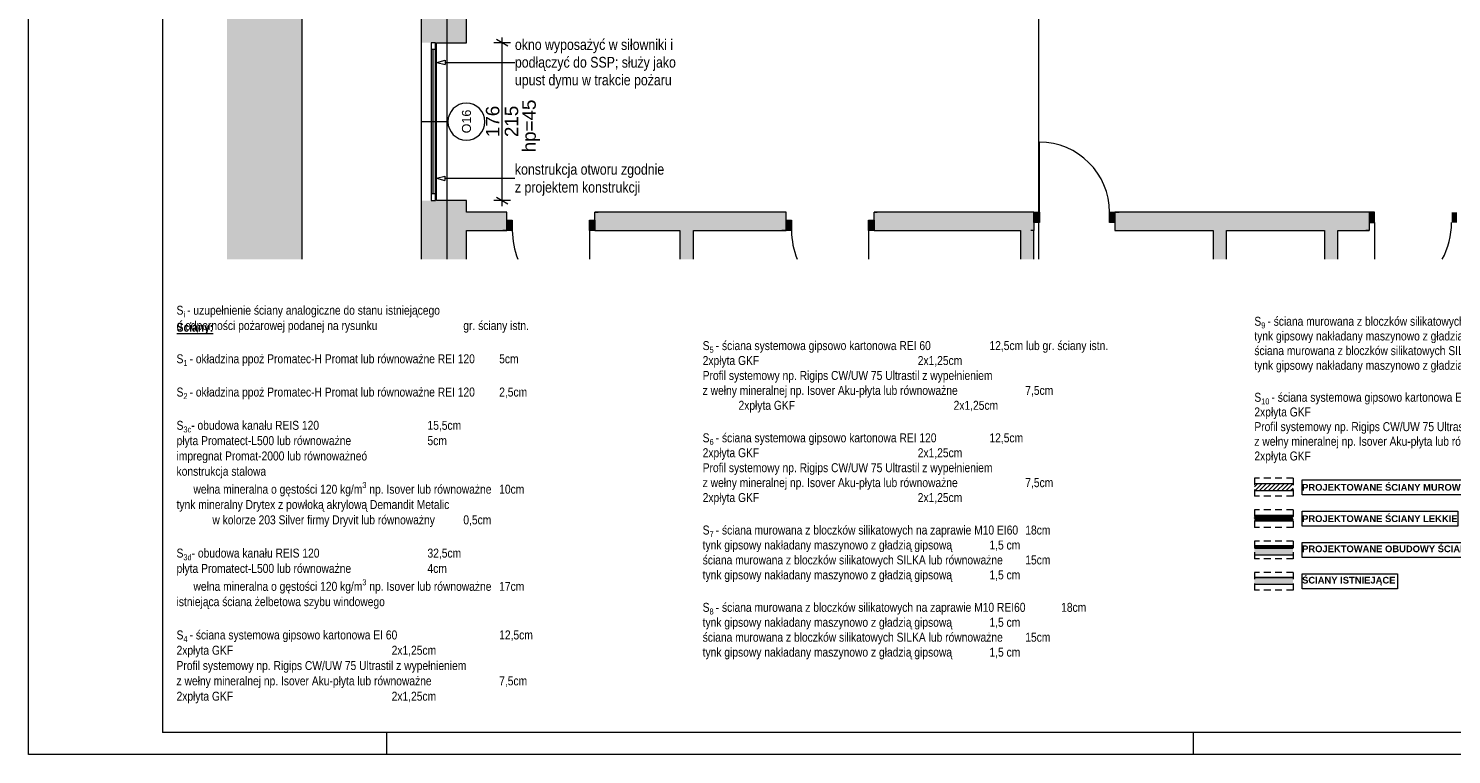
# Paper-space layout 'A-34 RZUT - PIĘTRO 4' of a CAD drawing. Header units: millimetres. Extents: x 0 to 800, y 0 to 550.
# Tile 1 of 15: x 0 to 318, y 0 to 162. Entities that reach past the tile are written whole.
import ezdxf
from ezdxf.xclip import XClip

# ---------------------------------------------------------------- set-up
doc = ezdxf.new("R2010")
doc.units = ezdxf.units.MM
doc.header["$MEASUREMENT"] = 0
doc.header["$XCLIPFRAME"] = 0
for name, pattern in [('DASHDOTX2', [1000, 500, -250, 0, -250]), ('Przer. długie kreski', [2.5, 1.5, -1]), ('PRZERYWANA_DU_A', [550, 350, -200])]:
    doc.linetypes.add(name, pattern=pattern)
for name, color, linetype, lineweight in [('0_Nr_pióra__1', 7, 'Continuous', 20), ('0_Nr_pióra__2', 8, 'Continuous', 13), ('A_Arkusz_Nr_pióra__1', 7, 'Continuous', 20), ('A_wymiary_Nr_pióra__1', 7, 'Continuous', 20), ('A_wymiary_Nr_pióra__2', 8, 'Continuous', 13), ('A_ściany proj_Nr_pióra__1', 7, 'Continuous', 20), ('A_ściany_Nr_pióra__1', 7, 'Continuous', 20), ('A_ściany_Nr_pióra__3', 252, 'Continuous', 13), ('AR ZAMUROWANIA_Nr_pióra__1', 7, 'Continuous', 20), ('AR ŚCIANY PROJEKTOWANE_Nr_pióra__1', 7, 'Continuous', 20), ('AR ŚCIANY PROJEKTOWANE_Nr_pióra__2', 8, 'Continuous', 13), ('Drzwi Archicad_Nr_pióra__1', 7, 'Continuous', 20), ('Okna Archicada_Nr_pióra__3', 252, 'Continuous', 13), ('Znaczniki okien Archicada_Nr_pióra__3', 252, 'Continuous', 13)]:
    doc.layers.add(name, color=color, linetype=linetype, lineweight=lineweight)
for name, color, linetype, lineweight, true_color in [('A_Arkusz_Nr_pióra__237', 7, 'Continuous', 5, 0x343434), ('A_opis_Nr_pióra__255', 7, 'Continuous', 15, 0x242424), ('A_opis_Nr_pióra__8', 7, 'Continuous', 13, 0x4c4c4c), ('A_osie_Nr_pióra__16', 7, 'Continuous', 5, 0x0f0f0f), ('A_ściany proj_Nr_pióra__10', 7, 'Continuous', 13, 0x4b4b4b)]:
    doc.layers.add(name, color=color, linetype=linetype, lineweight=lineweight, true_color=true_color)
for name, color, linetype in [('A_podrys', 7, 'Continuous'), ('A_ściany', 7, 'Continuous'), ('Drzwi Archicad', 7, 'Continuous')]:
    doc.layers.add(name, color=color, linetype=linetype)
doc.styles.add('STYL_AUTOMATYCZNY_1', font='arial.ttf')
doc.styles.add('STYL_AUTOMATYCZNY_2', font='ARIALN.TTF')
doc.styles.add('STYL_AUTOMATYCZNY_3', font='arial.ttf')
doc.styles.add('STYL_AUTOMATYCZNY_5', font='arial.ttf')
doc.styles.add('STYL_AUTOMATYCZNY_6', font='ARIALN.TTF')
pattern_1 = [(0, (0, 0), (0, 1), [0, -1])]
pattern_2 = [(45, (0, 0), (-57.025, 57.025), []), (45, (57.025, 0), (-57.025, 57.025), [40.323, -20.161])]

# ---------------------------------------------------------------- blocks, each defined once
blk = doc.blocks.new('Rysunek_1_1', base_point=(-3193.21, -647.6))
at = {"linetype": 'Continuous', "lineweight": 0, "true_color": 0x484848}
blk.add_hatch(color=251, dxfattribs=at).paths.add_polyline_path([(44.27, 110.55), (61.04, 110.55), (61.04, 528.17), (44.27, 528.17)])
at = {"layer": 'A_ściany', "linetype": 'Continuous', "lineweight": 0, "true_color": 0x000000}
for points in [[(87.64, 179.42), (87.64, 158.87), (97.73, 158.87), (97.73, 179.42)], [(97.73, 123.67), (87.64, 123.67), (87.64, 110.55), (97.73, 110.55)], [(106.78, 121.05), (97.73, 121.05), (97.73, 116.99), (106.78, 116.99)], [(126.38, 121.05), (126.38, 116.99), (169.1, 116.99), (169.1, 121.05)], [(188.7, 121.05), (188.7, 116.99), (221.4, 116.99), (221.4, 121.05)], [(224.4, 121.05), (221.4, 121.05), (221.4, 110.55), (224.4, 110.55)], [(242.46, 121.05), (242.46, 116.99), (299.18, 116.99), (299.18, 121.05)], [(148.38, 116.99), (145.38, 116.99), (145.38, 110.55), (148.38, 110.55)], [(267.38, 116.99), (264.38, 116.99), (264.38, 110.55), (267.38, 110.55)], [(292.22, 116.99), (289.22, 116.99), (289.22, 110.55), (292.22, 110.55)]]:
    blk.add_hatch(color=18, dxfattribs=at).paths.add_polyline_path(points)
at = {"layer": 'Drzwi Archicad', "linetype": 'Continuous', "lineweight": 0, "true_color": 0xfdfdfd}
for points in [[(224.4, 121.05), (224.4, 118.75), (225.6, 118.75), (225.6, 121.05)], [(242.46, 118.75), (242.46, 121.05), (241.26, 121.05), (241.26, 118.75)], [(299.18, 118.75), (300.38, 118.75), (300.38, 121.05), (299.18, 121.05)], [(318.78, 121.05), (317.58, 121.05), (317.58, 118.75), (318.78, 118.75)], [(106.78, 119.29), (106.78, 116.99), (107.98, 116.99), (107.98, 119.29)], [(126.38, 116.99), (126.38, 119.29), (125.18, 119.29), (125.18, 116.99)], [(169.1, 119.29), (169.1, 116.99), (170.3, 116.99), (170.3, 119.29)], [(188.7, 116.99), (188.7, 119.29), (187.5, 119.29), (187.5, 116.99)]]:
    blk.add_hatch(color=7, dxfattribs=at).paths.add_polyline_path(points)
at = {"layer": '0_Nr_pióra__2', "color": 8, "linetype": 'PRZERYWANA_DU_A', "lineweight": 13, "ltscale": 2, "flags": 128}
blk.add_lwpolyline([(61.04, 528.17), (61.04, 110.55)], dxfattribs=at)
at = {"layer": 'A_opis_Nr_pióra__255', "color": 250, "linetype": 'Continuous', "lineweight": 15, "ltscale": 2, "true_color": 0x242424}
for p, q in [((91.13, 154.51), (93, 155.01)), ((91.13, 154.51), (93, 154.01)), ((93, 155.01), (93, 154.01)), ((93, 154.51), (104.53, 154.51)), ((104.53, 154.51), (108.56, 154.51)), ((91.05, 128.63), (92.92, 129.13)), ((91.05, 128.63), (92.92, 128.13)), ((92.92, 129.13), (92.92, 128.13)), ((92.92, 128.63), (104.53, 128.63)), ((104.53, 128.63), (108.56, 128.63))]:
    blk.add_line(p, q, dxfattribs=at)
at = {"layer": 'A_osie_Nr_pióra__16', "color": 250, "linetype": 'DASHDOTX2', "lineweight": 5, "ltscale": 2, "true_color": 0x0f0f0f}
for p, q in [((93.38, 374.19), (93.38, 110.55)), ((225.38, 374.19), (225.38, 110.55))]:
    blk.add_line(p, q, dxfattribs=at)
at = {"layer": 'A_wymiary_Nr_pióra__1', "color": 7, "linetype": 'Continuous', "lineweight": 20, "ltscale": 2}
for p, q in [((106.98, 158.14), (104.48, 159.59)), ((104.48, 124.39), (106.98, 122.94))]:
    blk.add_line(p, q, dxfattribs=at)
at = {"layer": 'A_wymiary_Nr_pióra__2', "color": 8, "linetype": 'Continuous', "lineweight": 13, "ltscale": 2}
for p, q in [((107.61, 158.87), (103.86, 158.87)), ((105.73, 158.87), (105.73, 160.09)), ((105.73, 123.67), (105.73, 158.87)), ((107.61, 123.67), (103.86, 123.67)), ((105.73, 122.44), (105.73, 123.67))]:
    blk.add_line(p, q, dxfattribs=at)
at = {"layer": 'A_ściany_Nr_pióra__1', "color": 7, "linetype": 'Continuous', "lineweight": 20, "ltscale": 2}
for p, q in [((106.78, 121.05), (106.04, 121.05)), ((106.78, 119.29), (106.78, 121.05)), ((126.38, 121.05), (127.12, 121.05)), ((126.38, 119.29), (126.38, 121.05)), ((169.1, 121.05), (168.36, 121.05)), ((169.1, 119.29), (169.1, 121.05)), ((188.7, 121.05), (189.44, 121.05)), ((188.7, 119.29), (188.7, 121.05)), ((224.4, 121.05), (223.46, 121.05)), ((224.4, 121.05), (224.4, 118.75)), ((242.46, 121.05), (243.4, 121.05)), ((242.46, 121.05), (242.46, 118.75)), ((299.18, 121.05), (298.24, 121.05)), ((299.18, 121.05), (299.18, 118.75)), ((106.78, 116.99), (106.78, 119.29)), ((126.38, 116.99), (126.38, 119.29)), ((169.1, 116.99), (169.1, 119.29)), ((188.7, 116.99), (188.7, 119.29)), ((224.4, 118.75), (224.4, 116.99)), ((242.46, 118.75), (242.46, 116.99)), ((299.18, 118.75), (299.18, 116.99)), ((106.78, 116.99), (105.84, 116.99)), ((126.38, 116.99), (127.32, 116.99)), ((169.1, 116.99), (168.16, 116.99)), ((188.7, 116.99), (189.64, 116.99)), ((224.4, 116.99), (223.66, 116.99)), ((242.46, 116.99), (243.2, 116.99)), ((299.18, 116.99), (298.44, 116.99))]:
    blk.add_line(p, q, dxfattribs=at)
at = {"layer": 'A_ściany_Nr_pióra__1', "color": 7, "linetype": 'Continuous', "lineweight": 20, "ltscale": 2, "flags": 128}
for points in [[(87.64, 179.42), (87.64, 158.87)], [(97.73, 158.87), (97.73, 166.85)], [(91.05, 158.87), (97.73, 158.87)], [(87.64, 123.67), (87.64, 110.55)], [(97.73, 123.67), (91.05, 123.67)], [(97.73, 121.05), (97.73, 123.67)], [(106.78, 121.05), (97.73, 121.05)], [(169.1, 121.05), (126.38, 121.05)], [(221.4, 121.05), (188.7, 121.05)], [(224.4, 121.05), (221.4, 121.05)], [(299.18, 121.05), (242.46, 121.05)], [(97.73, 116.99), (106.78, 116.99)], [(97.73, 110.55), (97.73, 116.99)], [(126.38, 116.99), (145.38, 116.99)], [(145.38, 116.99), (145.38, 110.55)], [(148.38, 116.99), (169.1, 116.99)], [(148.38, 110.55), (148.38, 116.99)], [(188.7, 116.99), (221.4, 116.99)], [(221.4, 116.99), (221.4, 110.55)], [(224.4, 110.55), (224.4, 116.99)], [(242.46, 116.99), (264.38, 116.99)], [(264.38, 116.99), (264.38, 110.55)], [(267.38, 116.99), (289.22, 116.99)], [(267.38, 110.55), (267.38, 116.99)], [(289.22, 116.99), (289.22, 110.55)], [(292.22, 116.99), (299.18, 116.99)], [(292.22, 110.55), (292.22, 116.99)]]:
    blk.add_lwpolyline(points, dxfattribs=at)
at = {"layer": 'A_ściany_Nr_pióra__3', "color": 252, "linetype": 'Continuous', "lineweight": 13, "ltscale": 2}
for p, q in [((87.64, 158.87), (87.64, 123.67)), ((91.05, 123.67), (91.05, 158.87))]:
    blk.add_line(p, q, dxfattribs=at)
at = {"layer": 'Drzwi Archicad_Nr_pióra__1', "color": 7, "linetype": 'Continuous', "lineweight": 20, "ltscale": 2}
for p, q in [((225.6, 121.05), (225.6, 136.7)), ((106.78, 121.05), (106.04, 121.05)), ((106.78, 121.05), (106.04, 121.05)), ((106.78, 119.29), (106.78, 121.05)), ((106.78, 119.29), (106.78, 121.05)), ((126.38, 119.29), (126.38, 121.05)), ((126.38, 119.29), (126.38, 121.05)), ((126.38, 121.05), (127.12, 121.05)), ((126.38, 121.05), (127.12, 121.05)), ((169.1, 121.05), (168.36, 121.05)), ((169.1, 121.05), (168.36, 121.05)), ((169.1, 119.29), (169.1, 121.05)), ((169.1, 119.29), (169.1, 121.05)), ((188.7, 119.29), (188.7, 121.05)), ((188.7, 119.29), (188.7, 121.05)), ((188.7, 121.05), (189.44, 121.05)), ((188.7, 121.05), (189.44, 121.05)), ((224.4, 121.05), (223.46, 121.05)), ((224.4, 121.05), (223.46, 121.05)), ((224.4, 121.05), (225.6, 121.05)), ((224.4, 118.75), (224.4, 121.05)), ((224.4, 121.05), (224.4, 118.75)), ((224.4, 121.05), (224.4, 118.75)), ((225.6, 121.05), (225.6, 118.75)), ((241.26, 118.75), (241.26, 121.05)), ((241.26, 121.05), (242.46, 121.05)), ((242.46, 121.05), (242.46, 118.75)), ((242.46, 121.05), (242.46, 118.75)), ((242.46, 121.05), (242.46, 118.75)), ((242.46, 121.05), (243.4, 121.05)), ((242.46, 121.05), (243.4, 121.05)), ((299.18, 121.05), (298.24, 121.05)), ((299.18, 121.05), (298.24, 121.05)), ((300.38, 121.05), (299.18, 121.05)), ((299.18, 121.05), (299.18, 118.75)), ((299.18, 121.05), (299.18, 118.75)), ((299.18, 121.05), (299.18, 118.75)), ((300.38, 118.75), (300.38, 121.05)), ((106.78, 119.29), (107.98, 119.29)), ((106.78, 116.99), (106.78, 119.29)), ((106.78, 116.99), (106.78, 119.29)), ((106.78, 116.99), (106.78, 119.29)), ((107.98, 119.29), (107.98, 116.99)), ((125.18, 116.99), (125.18, 119.29)), ((125.18, 119.29), (126.38, 119.29)), ((126.38, 119.29), (126.38, 116.99)), ((126.38, 116.99), (126.38, 119.29)), ((126.38, 116.99), (126.38, 119.29)), ((169.1, 119.29), (170.3, 119.29)), ((169.1, 116.99), (169.1, 119.29)), ((169.1, 116.99), (169.1, 119.29)), ((169.1, 116.99), (169.1, 119.29)), ((170.3, 119.29), (170.3, 116.99)), ((187.5, 116.99), (187.5, 119.29)), ((187.5, 119.29), (188.7, 119.29)), ((188.7, 119.29), (188.7, 116.99)), ((188.7, 116.99), (188.7, 119.29)), ((188.7, 116.99), (188.7, 119.29)), ((225.6, 118.75), (224.4, 118.75)), ((224.4, 118.75), (224.4, 116.99)), ((224.4, 118.75), (224.4, 116.99)), ((242.46, 118.75), (241.26, 118.75)), ((242.46, 118.75), (242.46, 116.99)), ((242.46, 118.75), (242.46, 116.99)), ((299.18, 118.75), (300.38, 118.75)), ((299.18, 118.75), (299.18, 116.99)), ((299.18, 118.75), (299.18, 116.99)), ((300.38, 118.75), (300.38, 110.55)), ((106.78, 116.99), (105.84, 116.99)), ((106.78, 116.99), (105.84, 116.99)), ((107.98, 116.99), (106.78, 116.99)), ((126.38, 116.99), (125.18, 116.99)), ((125.18, 116.99), (125.18, 110.55)), ((126.38, 116.99), (127.32, 116.99)), ((126.38, 116.99), (127.32, 116.99)), ((169.1, 116.99), (168.16, 116.99)), ((169.1, 116.99), (168.16, 116.99)), ((170.3, 116.99), (169.1, 116.99)), ((188.7, 116.99), (187.5, 116.99)), ((187.5, 116.99), (187.5, 110.55)), ((188.7, 116.99), (189.64, 116.99)), ((188.7, 116.99), (189.64, 116.99)), ((224.4, 116.99), (223.66, 116.99)), ((224.4, 116.99), (223.66, 116.99)), ((242.46, 116.99), (243.2, 116.99)), ((242.46, 116.99), (243.2, 116.99)), ((299.18, 116.99), (298.44, 116.99)), ((299.18, 116.99), (298.44, 116.99))]:
    blk.add_line(p, q, dxfattribs=at)
for centre, radius, start, end in [((225.6, 121.05), 15.65, 0, 90), ((300.38, 118.75), 17.2, 331.527, 0), ((125.18, 116.99), 17.2, 180, 201.9884), ((187.5, 116.99), 17.2, 180, 201.9884)]:
    blk.add_arc(centre, radius, start, end, dxfattribs=at)
at = {"layer": 'Okna Archicada_Nr_pióra__3', "color": 252, "linetype": 'Continuous', "lineweight": 13, "ltscale": 2}
for p, q in [((90.84, 158.87), (89.84, 158.87)), ((89.84, 158.87), (89.84, 123.67)), ((90.84, 123.67), (90.84, 158.87)), ((90.84, 157.37), (89.84, 157.37)), ((90.34, 125.17), (90.34, 157.37)), ((90.84, 125.17), (89.84, 125.17)), ((89.84, 123.67), (90.84, 123.67))]:
    blk.add_line(p, q, dxfattribs=at)
at = {"layer": 'Znaczniki okien Archicada_Nr_pióra__3', "color": 252, "linetype": 'Continuous', "lineweight": 13, "ltscale": 2}
blk.add_line((93.62, 141.27), (87.64, 141.27), dxfattribs=at)
for start, end in [(90, 270), (270, 90)]:
    blk.add_arc((97.73, 141.27), 4.12, start, end, dxfattribs=at)
at = {"layer": 'A_opis_Nr_pióra__8', "color": 251, "linetype": 'Continuous', "lineweight": 13, "true_color": 0x4c4c4c, "char_height": 2.4, "attachment_point": 4, "style": 'STYL_AUTOMATYCZNY_2'}
for s, insert, width, line_spacing_factor in [('\\A1;{\\pql;\\fArial Narrow|b0|i0|c238|p0;\\W1.000000;okno wyposażyć w siłowniki i podłączyć do SSP; służy jako upust dymu w trakcie pożaru}', (108.56, 154.17), 36.3149, 0.987309), ('\\A1;{\\pql;\\fArial Narrow|b0|i0|c238|p0;\\W1.000000;konstrukcja otworu zgodnie z projektem konstrukcji}', (108.56, 128.28), 33.909, 0.996837)]:
    blk.add_mtext(s, dxfattribs=dict(at, insert=insert, width=width, line_spacing_factor=line_spacing_factor))
at = {"layer": 'A_wymiary_Nr_pióra__1', "color": 7, "linetype": 'Continuous', "lineweight": 20, "char_height": 3, "width": 6.8645, "attachment_point": 7, "rotation": 90, "style": 'STYL_AUTOMATYCZNY_5'}
for s, insert in [('\\A1;{\\pql;\\fArial|b0|i0|c238|p0;\\W1.000000;176}', (105.13, 137.83)), ('\\A1;{\\pql;\\fArial|b0|i0|c238|p0;\\W1.000000;215}', (109.33, 137.83))]:
    blk.add_mtext(s, dxfattribs=dict(at, insert=insert))
at = {"layer": 'A_wymiary_Nr_pióra__1', "color": 7, "linetype": 'Continuous', "lineweight": 20, "insert": (110.22, 140.31), "char_height": 3, "attachment_point": 2, "rotation": 90, "style": 'STYL_AUTOMATYCZNY_5'}
blk.add_mtext('\\A1;{\\pqc;\\fArial|b0|i0|c238|p0;\\W1.000000;hp=45}', dxfattribs=at)
at = {"layer": 'Znaczniki okien Archicada_Nr_pióra__3', "color": 252, "linetype": 'Continuous', "lineweight": 13, "insert": (98.77, 138.67), "char_height": 2, "attachment_point": 7, "rotation": 90, "style": 'STYL_AUTOMATYCZNY_1'}
blk.add_mtext('\\A1;{\\pql;\\pt2;\\fArial|b0|i0|c238|p0;\\W1.000000;O16}', dxfattribs=at)

psp = doc.layouts.new('A-34 RZUT - PIĘTRO 4')

# ---------------------------------------------------------------- hatches: boundary and pattern name
at = {"layer": 'A_ściany proj_Nr_pióra__1', "linetype": 'Continuous', "lineweight": 20}
h = psp.add_hatch(dxfattribs=at)
h.set_pattern_fill('bloczki_ceramiczne', style=0, pattern_type=2)
h.set_pattern_definition([(45, (0, 0), (-0.4949747, 0.4949747), [])])
h.paths.add_polyline_path([(282.23, 60.43), (273.58, 60.43), (273.58, 58.93), (282.23, 58.93)])
at = {"layer": 'A_ściany proj_Nr_pióra__10', "linetype": 'Continuous', "lineweight": 13}
h = psp.add_hatch(dxfattribs=at)
h.set_pattern_fill('FP_65', color=1, style=0, pattern_type=2)
h.set_pattern_definition(pattern_2)
h.paths.add_polyline_path([(282.23, 46.57), (273.58, 46.57), (273.58, 46.32), (282.23, 46.32)])
h = psp.add_hatch(dxfattribs=at)
h.set_pattern_fill('FP_65', color=1, style=0, pattern_type=2)
h.set_pattern_definition(pattern_2)
h.paths.add_polyline_path([(273.58, 46.07), (282.23, 46.07), (282.23, 46.32), (273.58, 46.32)])
at = {"layer": 'A_ściany_Nr_pióra__1', "linetype": 'Continuous', "lineweight": 0, "true_color": 0x000000}
for points in [[(273.58, 44.57), (282.23, 44.57), (282.23, 46.07), (273.58, 46.07)], [(273.58, 38), (282.23, 38), (282.23, 39.5), (273.58, 39.5)]]:
    psp.add_hatch(color=18, dxfattribs=at).paths.add_polyline_path(points)
at = {"layer": 'AR ŚCIANY PROJEKTOWANE_Nr_pióra__2', "linetype": 'Continuous', "lineweight": 13}
h = psp.add_hatch(dxfattribs=at)
h.set_pattern_fill('gypsum', color=8, style=0, pattern_type=2)
h.set_pattern_definition(pattern_1)
h.paths.add_polyline_path([(282.23, 53.39), (273.58, 53.39), (273.58, 53.26), (282.23, 53.26)])
h = psp.add_hatch(dxfattribs=at)
h.set_pattern_fill('gypsum', color=8, style=0, pattern_type=2)
h.set_pattern_definition(pattern_1)
h.paths.add_polyline_path([(282.23, 53.26), (273.58, 53.26), (273.58, 53.14), (282.23, 53.14)])
h = psp.add_hatch(dxfattribs=at)
h.set_pattern_fill('batt_insulation', color=8, style=0, pattern_type=2)
h.set_pattern_definition([(60, (0, 0), (-0.25980762, 0.15), []), (120, (0, 0), (0.25980762, 0.15), [])])
h.paths.add_polyline_path([(282.23, 53.14), (273.58, 53.14), (273.58, 52.39), (282.23, 52.39)])
h = psp.add_hatch(dxfattribs=at)
h.set_pattern_fill('gypsum', color=8, style=0, pattern_type=2)
h.set_pattern_definition(pattern_1)
h.paths.add_polyline_path([(273.58, 52.26), (282.23, 52.26), (282.23, 52.39), (273.58, 52.39)])
h = psp.add_hatch(dxfattribs=at)
h.set_pattern_fill('gypsum', color=8, style=0, pattern_type=2)
h.set_pattern_definition(pattern_1)
h.paths.add_polyline_path([(273.58, 52.14), (282.23, 52.14), (282.23, 52.26), (273.58, 52.26)])

# ---------------------------------------------------------------- linework, layer by layer
at = {"layer": 'A_Arkusz_Nr_pióra__1', "color": 7, "linetype": 'Continuous', "lineweight": 20}
for p in [(29.9, 545.1), (795.1, 4.9)]:
    psp.add_line(p, (29.9, 4.9), dxfattribs=at)
at = {"layer": 'A_Arkusz_Nr_pióra__1', "color": 7, "linetype": 'Continuous', "lineweight": 20, "flags": 128}
psp.add_lwpolyline([(0, 550), (800, 550), (800, 0), (0, 0)], close=True, dxfattribs=at)
at = {"layer": 'A_Arkusz_Nr_pióra__237', "color": 250, "linetype": 'Continuous', "lineweight": 5, "true_color": 0x343434}
for p, q in [((80, 0), (80, 4.9)), ((260, 0), (260, 4.9))]:
    psp.add_line(p, q, dxfattribs=at)
at = {"layer": 'A_ściany proj_Nr_pióra__1', "color": 7, "linetype": 'Continuous', "lineweight": 20, "flags": 128}
for points in [[(282.23, 60.43), (273.58, 60.43)], [(273.58, 58.93), (282.23, 58.93)], [(282.23, 46.57), (273.58, 46.57)], [(273.58, 46.07), (282.23, 46.07)], [(273.58, 39.5), (282.23, 39.5)]]:
    psp.add_lwpolyline(points, dxfattribs=at)
at = {"layer": 'A_ściany proj_Nr_pióra__10', "color": 1, "linetype": 'Continuous', "lineweight": 13}
for p, q in [((282.23, 46.32), (273.58, 46.32)), ((273.58, 46.32), (282.23, 46.32))]:
    psp.add_line(p, q, dxfattribs=at)
at = {"layer": 'A_ściany_Nr_pióra__1', "color": 7, "linetype": 'Continuous', "lineweight": 20, "flags": 128}
for points in [[(282.23, 46.07), (273.58, 46.07)], [(273.58, 44.57), (282.23, 44.57)], [(282.23, 39.5), (273.58, 39.5)], [(273.58, 38), (282.23, 38)]]:
    psp.add_lwpolyline(points, dxfattribs=at)
at = {"layer": 'AR ZAMUROWANIA_Nr_pióra__1', "color": 7, "linetype": 'Continuous', "lineweight": 20, "flags": 128}
for points in [[(284.23, 61.32), (323.84, 61.32), (323.84, 57.96), (284.23, 57.96)], [(284.23, 54.32), (318.99, 54.32), (318.99, 50.96), (284.23, 50.96)], [(284.23, 47.32), (336.64, 47.32), (336.64, 43.96), (284.23, 43.96)], [(284.23, 40.32), (305.53, 40.32), (305.53, 36.96), (284.23, 36.96)]]:
    psp.add_lwpolyline(points, close=True, dxfattribs=at)
at = {"layer": 'AR ŚCIANY PROJEKTOWANE_Nr_pióra__1', "color": 7, "linetype": 'Continuous', "lineweight": 20, "flags": 128}
for points in [[(282.23, 53.39), (273.58, 53.39)], [(273.58, 52.14), (282.23, 52.14)]]:
    psp.add_lwpolyline(points, dxfattribs=at)
at = {"layer": 'AR ŚCIANY PROJEKTOWANE_Nr_pióra__2', "color": 8, "linetype": 'Przer. długie kreski', "lineweight": 13}
for p, q in [((282.23, 61.66), (273.58, 61.66)), ((273.58, 61.66), (273.58, 57.66)), ((282.23, 61.66), (282.23, 57.66)), ((282.23, 57.66), (273.58, 57.66)), ((273.58, 54.66), (273.58, 50.66)), ((282.23, 54.66), (273.58, 54.66)), ((282.23, 54.66), (282.23, 50.66)), ((282.23, 50.66), (273.58, 50.66)), ((282.23, 47.66), (273.58, 47.66)), ((273.58, 47.66), (273.58, 43.66)), ((282.23, 47.66), (282.23, 43.66)), ((282.23, 43.66), (273.58, 43.66)), ((282.23, 40.66), (273.58, 40.66)), ((273.58, 40.66), (273.58, 36.66)), ((282.23, 40.66), (282.23, 36.66)), ((282.23, 36.66), (273.58, 36.66))]:
    psp.add_line(p, q, dxfattribs=at)
at = {"layer": 'AR ŚCIANY PROJEKTOWANE_Nr_pióra__2', "color": 8, "linetype": 'Continuous', "lineweight": 13}
for p, q in [((282.23, 53.26), (273.58, 53.26)), ((282.23, 53.14), (273.58, 53.14)), ((273.58, 52.39), (282.23, 52.39)), ((273.58, 52.26), (282.23, 52.26))]:
    psp.add_line(p, q, dxfattribs=at)

# ---------------------------------------------------------------- block references
at = {"layer": 'A_podrys', "color": 37, "linetype": 'Continuous', "lineweight": 5, "true_color": 0x656532}
ref = psp.add_blockref('Rysunek_1_1', (-3193.21, -647.6), dxfattribs=at)
XClip(ref).set_block_clipping_path([(44.2720516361, 110.5468323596), (545.1719941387, 528.1668323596)])

# ---------------------------------------------------------------- texts
at = {"layer": '0_Nr_pióra__1', "color": 7, "linetype": 'Continuous', "lineweight": 20, "char_height": 2, "attachment_point": 7, "style": 'STYL_AUTOMATYCZNY_2'}
for s, insert, line_spacing_factor in [('\\A1;{\\pql;\\fArial Narrow|b0|i0|c238|p0;\\W1.000000;S\\fArial Narrow|b0|i0|c238|p0;\\W1.000000;\\A1{\\H.66x;\\S ^ i ;}\\fArial Narrow|b0|i0|c238|p0;\\W1.000000;- uzupełnienie ściany analogiczne do stanu istniejącego \\P\\pql;\\fArial Narrow|b0|i0|c238|p0;\\W1.000000;o odporności pożarowej podanej na rysunku^I^I^Igr. ściany istn.\\P\\pql;\\fArial Narrow|b0|i0|c238|p0;\\W1.000000;\\P\\pql;\\fArial Narrow|b0|i0|c238|p0;\\W1.000000;S\\fArial Narrow|b0|i0|c238|p0;\\W1.000000;\\A1{\\H.66x;\\S ^ 1 ;}\\fArial Narrow|b0|i0|c238|p0;\\W1.000000;- okładzina ppoż Promatec-H Promat lub równoważne REI 120^I5cm  \\P\\pql;\\fArial Narrow|b0|i0|c238|p0;\\W1.000000;\\P\\pql;\\fArial Narrow|b0|i0|c238|p0;\\W1.000000;S\\fArial Narrow|b0|i0|c238|p0;\\W1.000000;\\A1{\\H.66x;\\S ^ 2 ;}\\fArial Narrow|b0|i0|c238|p0;\\W1.000000;- okładzina ppoż Promatec-H Promat lub równoważne REI 120^I2,5cm  \\P\\pql;\\pt2.49905;\\fArial Narrow|b0|i0|c238|p0;\\W1.000000;^I^I^I\\P\\pql;\\pt2.49905;\\fArial Narrow|b0|i0|c238|p0;\\W1.000000;S\\fArial Narrow|b0|i0|c238|p0;\\W1.000000;\\A1{\\H.66x;\\S ^ 3c;}\\fArial Narrow|b0|i0|c238|p0;\\W1.000000;- obudowa kanału REIS 120^I^I^I^I15,5cm\\P\\pql;\\pt2.49905;\\fArial Narrow|b0|i0|c238|p0;\\W1.000000;płyta Promatect-L500 lub równoważne^I^I^I5cm\\P\\pql;\\pt2.49905;\\fArial Narrow|b0|i0|c238|p0;\\W1.000000;impregnat Promat-2000 lub równoważneó\\P\\pql;\\pt2.49905;\\fArial Narrow|b0|i0|c238|p0;\\W1.000000;konstrukcja stalowa\\P\\pql;\\pt2.49905;\\fArial Narrow|b0|i0|c238|p0;\\W1.000000;^I  wełna mineralna o gęstości 120 kg/m\\fArial Narrow|b0|i0|c238|p0;\\W1.000000;\\A1{\\H.66x;\\S3^  ;}\\fArial Narrow|b0|i0|c238|p0;\\W1.000000; np. Isover lub równoważne^I10cm\\P\\pql;\\pt2.49905;\\fArial Narrow|b0|i0|c238|p0;\\W1.000000;tynk mineralny Drytex z powłoką akrylową Demandit Metalic \\P\\pql;\\pt2.49905;\\fArial Narrow|b0|i0|c238|p0;\\W1.000000;^I^Iw kolorze 203 Silver firmy Dryvit lub równoważny ^I0,5cm\\P\\pql;\\pt2.49905;\\fArial Narrow|b0|i0|c238|p0;\\W1.000000;\\P\\pql;\\pt2.49905;\\fArial Narrow|b0|i0|c238|p0;\\W1.000000;S\\fArial Narrow|b0|i0|c238|p0;\\W1.000000;\\A1{\\H.66x;\\S ^ 3d;}\\fArial Narrow|b0|i0|c238|p0;\\W1.000000;- obudowa kanału REIS 120^I^I^I^I32,5cm\\P\\pql;\\pt2.49905;\\fArial Narrow|b0|i0|c238|p0;\\W1.000000;płyta Promatect-L500 lub równoważne^I^I^I4cm\\P\\pql;\\pt2.49905;\\fArial Narrow|b0|i0|c238|p0;\\W1.000000;^I  wełna mineralna o gęstości 120 kg/m\\fArial Narrow|b0|i0|c238|p0;\\W1.000000;\\A1{\\H.66x;\\S3^  ;}\\fArial Narrow|b0|i0|c238|p0;\\W1.000000; np. Isover lub równoważne^I17cm\\P\\pql;\\pt2.49905;\\fArial Narrow|b0|i0|c238|p0;\\W1.000000;istniejąca ściana żelbetowa szybu windowego\\P\\pql;\\pt2.49905;\\fArial Narrow|b0|i0|c238|p0;\\W1.000000;\\P\\pql;\\pt2.49905;\\fArial Narrow|b0|i0|c238|p0;\\W1.000000;S\\fArial Narrow|b0|i0|c238|p0;\\W1.000000;\\A1{\\H.66x;\\S ^ 4 ;}\\fArial Narrow|b0|i0|c238|p0;\\W1.000000;- ściana systemowa gipsowo kartonowa EI 60^I^I^I12,5cm\\P\\pql;\\pt2.49905;\\fArial Narrow|b0|i0|c238|p0;\\W1.000000;2xpłyta GKF^I^I^I^I^I2x1,25cm\\P\\pql;\\pt2.49905;\\fArial Narrow|b0|i0|c238|p0;\\W1.000000;Profil systemowy np. Rigips CW/UW 75 Ultrastil z wypełnieniem\\P\\pql;\\pt2.49905;\\fArial Narrow|b0|i0|c238|p0;\\W1.000000;z wełny mineralnej np. Isover Aku-płyta lub równoważne^I^I7,5cm\\P\\pql;\\pt2.49905;\\fArial Narrow|b0|i0|c238|p0;\\W1.000000;2xpłyta GKF^I^I^I^I^I2x1,25cm}', (33.05, 11.42), 1.025639), ('\\A1;{\\pql;\\fArial Narrow|b0|i0|c238|p0;\\W1.000000;S\\fArial Narrow|b0|i0|c238|p0;\\W1.000000;\\A1{\\H.66x;\\S ^ 9 ;}\\fArial Narrow|b0|i0|c238|p0;\\W1.000000;- ściana murowana z bloczków silikatowych na zaprawie M10 REI120^I18cm\\P\\pql;\\fArial Narrow|b0|i0|c238|p0;\\W1.000000;tynk gipsowy nakładany maszynowo z gładzią gipsową^I^I1,5 cm\\P\\pql;\\fArial Narrow|b0|i0|c238|p0;\\W1.000000;ściana murowana z bloczków silikatowych SILKA lub równoważne^I15cm\\P\\pql;\\fArial Narrow|b0|i0|c238|p0;\\W1.000000;tynk gipsowy nakładany maszynowo z gładzią gipsową^I^I1,5 cm\\P\\pql;\\fArial Narrow|b0|i0|c238|p0;\\W1.000000;\\P\\pql;\\fArial Narrow|b0|i0|c238|p0;\\W1.000000;S\\fArial Narrow|b0|i0|c238|p0;\\W1.000000;\\A1{\\H.66x;\\S ^ 10 ;}\\fArial Narrow|b0|i0|c238|p0;\\W1.000000;- ściana systemowa gipsowo kartonowa EI 30^I^I^I12,5cm\\P\\pql;\\fArial Narrow|b0|i0|c238|p0;\\W1.000000;2xpłyta GKF^I^I^I^I^I2x1,25cm\\P\\pql;\\fArial Narrow|b0|i0|c238|p0;\\W1.000000;Profil systemowy np. Rigips CW/UW 75 Ultrastil z wypełnieniem\\P\\pql;\\fArial Narrow|b0|i0|c238|p0;\\W1.000000;z wełny mineralnej np. Isover Aku-płyta lub równoważne^I^I7,5cm\\P\\pql;\\fArial Narrow|b0|i0|c238|p0;\\W1.000000;2xpłyta GKF^I^I^I^I^I2x1,25cm}', (273.58, 65.04), 0.982744)]:
    psp.add_mtext(s, dxfattribs=dict(at, insert=insert, line_spacing_factor=line_spacing_factor))
at = {"layer": '0_Nr_pióra__1', "color": 7, "linetype": 'Continuous', "lineweight": 20, "char_height": 2}
for s, insert, attachment_point, style in [('\\A1;{\\pql;\\fArial Narrow|b0|i0|c238|p0;\\W1.000000;S\\fArial Narrow|b0|i0|c238|p0;\\W1.000000;\\A1{\\H.66x;\\S ^ 5 ;}\\fArial Narrow|b0|i0|c238|p0;\\W1.000000;- ściana systemowa gipsowo kartonowa REI 60^I^I12,5cm lub gr. ściany istn.\\P\\pql;\\fArial Narrow|b0|i0|c238|p0;\\W1.000000;2xpłyta GKF^I^I^I^I^I2x1,25cm\\P\\pql;\\fArial Narrow|b0|i0|c238|p0;\\W1.000000;Profil systemowy np. Rigips CW/UW 75 Ultrastil z wypełnieniem\\P\\pql;\\fArial Narrow|b0|i0|c238|p0;\\W1.000000;z wełny mineralnej np. Isover Aku-płyta lub równoważne^I^I7,5cm\\P\\pql;\\fArial Narrow|b0|i0|c238|p0;\\W1.000000;^I2xpłyta GKF^I^I^I^I^I2x1,25cm\\P\\pql;\\fArial Narrow|b0|i0|c238|p0;\\W1.000000;\\P\\pql;\\fArial Narrow|b0|i0|c238|p0;\\W1.000000;S\\fArial Narrow|b0|i0|c238|p0;\\W1.000000;\\A1{\\H.66x;\\S ^ 6 ;}\\fArial Narrow|b0|i0|c238|p0;\\W1.000000;- ściana systemowa gipsowo kartonowa REI 120^I^I12,5cm\\P\\pql;\\fArial Narrow|b0|i0|c238|p0;\\W1.000000;2xpłyta GKF^I^I^I^I^I2x1,25cm\\P\\pql;\\fArial Narrow|b0|i0|c238|p0;\\W1.000000;Profil systemowy np. Rigips CW/UW 75 Ultrastil z wypełnieniem\\P\\pql;\\fArial Narrow|b0|i0|c238|p0;\\W1.000000;z wełny mineralnej np. Isover Aku-płyta lub równoważne^I^I7,5cm\\P\\pql;\\fArial Narrow|b0|i0|c238|p0;\\W1.000000;2xpłyta GKF^I^I^I^I^I2x1,25cm\\P\\pql;\\fArial Narrow|b0|i0|c238|p0;\\W1.000000;\\P\\pql;\\fArial Narrow|b0|i0|c238|p0;\\W1.000000;S\\fArial Narrow|b0|i0|c238|p0;\\W1.000000;\\A1{\\H.66x;\\S ^ 7 ;}\\fArial Narrow|b0|i0|c238|p0;\\W1.000000;- ściana murowana z bloczków silikatowych na zaprawie M10 EI60^I18cm\\P\\pql;\\fArial Narrow|b0|i0|c238|p0;\\W1.000000;tynk gipsowy nakładany maszynowo z gładzią gipsową^I^I1,5 cm\\P\\pql;\\fArial Narrow|b0|i0|c238|p0;\\W1.000000;ściana murowana z bloczków silikatowych SILKA lub równoważne^I15cm\\P\\pql;\\fArial Narrow|b0|i0|c238|p0;\\W1.000000;tynk gipsowy nakładany maszynowo z gładzią gipsową^I^I1,5 cm\\P\\pql;\\fArial Narrow|b0|i0|c238|p0;\\W1.000000;\\P\\pql;\\fArial Narrow|b0|i0|c238|p0;\\W1.000000;S\\fArial Narrow|b0|i0|c238|p0;\\W1.000000;\\A1{\\H.66x;\\S ^ 8 ;}\\fArial Narrow|b0|i0|c238|p0;\\W1.000000;- ściana murowana z bloczków silikatowych na zaprawie M10 REI60^I18cm\\P\\pql;\\fArial Narrow|b0|i0|c238|p0;\\W1.000000;tynk gipsowy nakładany maszynowo z gładzią gipsową^I^I1,5 cm\\P\\pql;\\fArial Narrow|b0|i0|c238|p0;\\W1.000000;ściana murowana z bloczków silikatowych SILKA lub równoważne^I15cm\\P\\pql;\\fArial Narrow|b0|i0|c238|p0;\\W1.000000;tynk gipsowy nakładany maszynowo z gładzią gipsową^I^I1,5 cm\\P\\pql;\\fArial Narrow|b0|i0|c238|p0;\\W1.000000;}', (150.46, 21.25), 7, 'STYL_AUTOMATYCZNY_2'), ('\\A1;{\\pqc;\\fArial Narrow|b1|i0|c238|p0;\\L\\W1.000000;\\LŚciany:}', (37.15, 93.78), 8, 'STYL_AUTOMATYCZNY_6')]:
    psp.add_mtext(s, dxfattribs=dict(at, insert=insert, attachment_point=attachment_point, style=style))
at = {"layer": 'AR ZAMUROWANIA_Nr_pióra__1', "color": 7, "linetype": 'Continuous', "lineweight": 20, "char_height": 1.5, "attachment_point": 4, "style": 'STYL_AUTOMATYCZNY_3'}
for s, insert in [('\\A1;{\\pql;\\fArial|b1|i0|c238|p0;\\W1.000000;PROJEKTOWANE ŚCIANY MUROWANE}', (284.23, 59.64)), ('\\A1;{\\pql;\\fArial|b1|i0|c238|p0;\\W1.000000;PROJEKTOWANE ŚCIANY LEKKIE}', (284.23, 52.64)), ('\\A1;{\\pql;\\fArial|b1|i0|c238|p0;\\W1.000000;PROJEKTOWANE OBUDOWY ŚCIAN ISTNIEJĄCYCH}', (284.23, 45.7)), ('\\A1;{\\pql;\\fArial|b1|i0|c238|p0;\\W1.000000;ŚCIANY ISTNIEJĄCE}', (284.23, 38.7))]:
    psp.add_mtext(s, dxfattribs=dict(at, insert=insert))

doc.saveas('drawing.dxf')
